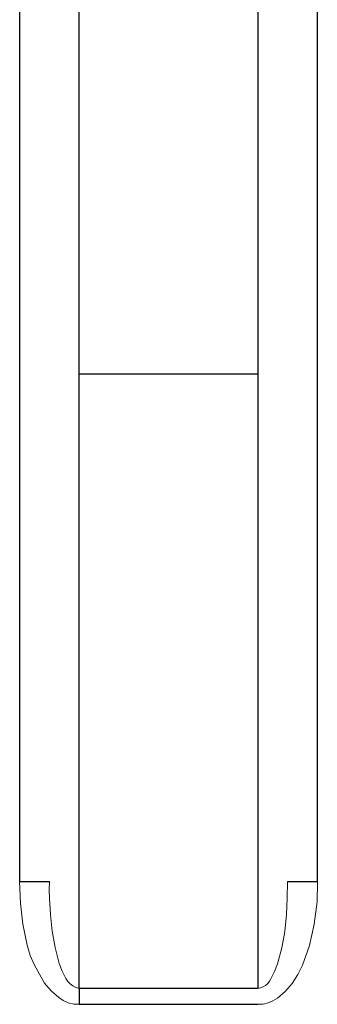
# Model space of a CAD drawing. Header units: inches. Extents: x 0 to 612, y 155 to 655.
# Tile 96 of 138: x 103 to 113, y 353 to 385. Entities that reach past the tile are written whole.
import ezdxf

# ---------------------------------------------------------------- set-up
doc = ezdxf.new("R2010")
doc.units = ezdxf.units.IN
doc.header["$MEASUREMENT"] = 0
doc.layers.add('Layer 1', color=7, linetype='Continuous')

# ---------------------------------------------------------------- blocks, each defined once
blk = doc.blocks.new('block 2679')
at = {"layer": 'Layer 1', "color": 7, "lineweight": 25}
blk.add_lwpolyline([(111.206, 394.067), (111.206, 373.56)], dxfattribs=at)
blk = doc.blocks.new('block 2678')
at = {"layer": 'Layer 1'}
blk.add_blockref('block 2679', (0, 0), dxfattribs=at)
blk = doc.blocks.new('block 2677')
at = {"layer": 'Layer 1'}
blk.add_blockref('block 2678', (0, 0), dxfattribs=at)
blk = doc.blocks.new('block 2697')
at = {"layer": 'Layer 1', "lineweight": 0}
for points in [[(111.206, 353.051)], [(111.298, 353.067)]]:
    blk.add_lwpolyline(points, dxfattribs=at)
blk.add_open_spline([(111.206, 353.051), (111.206, 353.051), (111.298, 353.067), (111.298, 353.067), (111.298, 353.067), (111.206, 353.051), (111.206, 353.051)], degree=3, knots=[0, 0, 0, 0, 1, 1, 1, 2, 2, 2, 2], dxfattribs=at)
blk = doc.blocks.new('block 2698')
at = {"layer": 'Layer 1', "lineweight": 0}
for points in [[(111.298, 353.067)], [(111.386, 353.102)]]:
    blk.add_lwpolyline(points, dxfattribs=at)
blk.add_open_spline([(111.298, 353.067), (111.298, 353.067), (111.386, 353.102), (111.386, 353.102), (111.386, 353.102), (111.298, 353.067), (111.298, 353.067)], degree=3, knots=[0, 0, 0, 0, 1, 1, 1, 2, 2, 2, 2], dxfattribs=at)
blk = doc.blocks.new('block 2699')
at = {"layer": 'Layer 1', "lineweight": 0}
for points in [[(111.386, 353.102)], [(111.467, 353.149)]]:
    blk.add_lwpolyline(points, dxfattribs=at)
blk.add_open_spline([(111.386, 353.102), (111.386, 353.102), (111.467, 353.149), (111.467, 353.149), (111.467, 353.149), (111.386, 353.102), (111.386, 353.102)], degree=3, knots=[0, 0, 0, 0, 1, 1, 1, 2, 2, 2, 2], dxfattribs=at)
blk = doc.blocks.new('block 2700')
at = {"layer": 'Layer 1', "lineweight": 0}
for points in [[(111.537, 353.212)], [(111.467, 353.149)]]:
    blk.add_lwpolyline(points, dxfattribs=at)
blk.add_open_spline([(111.467, 353.149), (111.467, 353.149), (111.537, 353.212), (111.537, 353.212), (111.537, 353.212), (111.467, 353.149), (111.467, 353.149)], degree=3, knots=[0, 0, 0, 0, 1, 1, 1, 2, 2, 2, 2], dxfattribs=at)
blk = doc.blocks.new('block 2701')
at = {"layer": 'Layer 1', "lineweight": 0}
for points in [[(111.537, 353.212)], [(111.595, 353.285)]]:
    blk.add_lwpolyline(points, dxfattribs=at)
blk.add_open_spline([(111.537, 353.212), (111.537, 353.212), (111.595, 353.285), (111.595, 353.285), (111.595, 353.285), (111.537, 353.212), (111.537, 353.212)], degree=3, knots=[0, 0, 0, 0, 1, 1, 1, 2, 2, 2, 2], dxfattribs=at)
blk = doc.blocks.new('block 2702')
at = {"layer": 'Layer 1', "lineweight": 0}
for points in [[(111.595, 353.285)], [(111.639, 353.369)]]:
    blk.add_lwpolyline(points, dxfattribs=at)
blk.add_open_spline([(111.595, 353.285), (111.595, 353.285), (111.639, 353.369), (111.639, 353.369), (111.639, 353.369), (111.595, 353.285), (111.595, 353.285)], degree=3, knots=[0, 0, 0, 0, 1, 1, 1, 2, 2, 2, 2], dxfattribs=at)
blk = doc.blocks.new('block 2703')
at = {"layer": 'Layer 1', "lineweight": 0}
for points in [[(111.768, 353.61)], [(111.639, 353.369)]]:
    blk.add_lwpolyline(points, dxfattribs=at)
blk.add_open_spline([(111.639, 353.369), (111.639, 353.369), (111.768, 353.61), (111.768, 353.61), (111.768, 353.61), (111.639, 353.369), (111.639, 353.369)], degree=3, knots=[0, 0, 0, 0, 1, 1, 1, 2, 2, 2, 2], dxfattribs=at)
blk = doc.blocks.new('block 2704')
at = {"layer": 'Layer 1', "lineweight": 0}
for points in [[(111.867, 353.867)], [(111.768, 353.61)]]:
    blk.add_lwpolyline(points, dxfattribs=at)
blk.add_open_spline([(111.768, 353.61), (111.768, 353.61), (111.867, 353.867), (111.867, 353.867), (111.867, 353.867), (111.768, 353.61), (111.768, 353.61)], degree=3, knots=[0, 0, 0, 0, 1, 1, 1, 2, 2, 2, 2], dxfattribs=at)
blk = doc.blocks.new('block 2705')
at = {"layer": 'Layer 1', "lineweight": 0}
for points in [[(112.013, 354.399)], [(111.867, 353.867)]]:
    blk.add_lwpolyline(points, dxfattribs=at)
blk.add_open_spline([(111.867, 353.867), (111.867, 353.867), (112.013, 354.399), (112.013, 354.399), (112.013, 354.399), (111.867, 353.867), (111.867, 353.867)], degree=3, knots=[0, 0, 0, 0, 1, 1, 1, 2, 2, 2, 2], dxfattribs=at)
blk = doc.blocks.new('block 2706')
at = {"layer": 'Layer 1', "lineweight": 0}
for points in [[(112.106, 354.951)], [(112.013, 354.399)]]:
    blk.add_lwpolyline(points, dxfattribs=at)
blk.add_open_spline([(112.013, 354.399), (112.013, 354.399), (112.106, 354.951), (112.106, 354.951), (112.106, 354.951), (112.013, 354.399), (112.013, 354.399)], degree=3, knots=[0, 0, 0, 0, 1, 1, 1, 2, 2, 2, 2], dxfattribs=at)
blk = doc.blocks.new('block 2707')
at = {"layer": 'Layer 1', "lineweight": 0}
for points in [[(112.165, 355.513)], [(112.106, 354.951)]]:
    blk.add_lwpolyline(points, dxfattribs=at)
blk.add_open_spline([(112.106, 354.951), (112.106, 354.951), (112.165, 355.513), (112.165, 355.513), (112.165, 355.513), (112.106, 354.951), (112.106, 354.951)], degree=3, knots=[0, 0, 0, 0, 1, 1, 1, 2, 2, 2, 2], dxfattribs=at)
blk = doc.blocks.new('block 2708')
at = {"layer": 'Layer 1', "lineweight": 0}
for points in [[(112.194, 356.064)], [(112.165, 355.513)]]:
    blk.add_lwpolyline(points, dxfattribs=at)
blk.add_open_spline([(112.165, 355.513), (112.165, 355.513), (112.194, 356.064), (112.194, 356.064), (112.194, 356.064), (112.165, 355.513), (112.165, 355.513)], degree=3, knots=[0, 0, 0, 0, 1, 1, 1, 2, 2, 2, 2], dxfattribs=at)
blk = doc.blocks.new('block 2709')
at = {"layer": 'Layer 1', "lineweight": 0}
for points in [[(112.203, 356.616)], [(112.194, 356.064)]]:
    blk.add_lwpolyline(points, dxfattribs=at)
blk.add_open_spline([(112.194, 356.064), (112.194, 356.064), (112.203, 356.616), (112.203, 356.616), (112.203, 356.616), (112.194, 356.064), (112.194, 356.064)], degree=3, knots=[0, 0, 0, 0, 1, 1, 1, 2, 2, 2, 2], dxfattribs=at)
blk = doc.blocks.new('block 2696')
at = {"layer": 'Layer 1'}
for name in ['block 2709', 'block 2708', 'block 2707', 'block 2706', 'block 2705', 'block 2704', 'block 2703', 'block 2700', 'block 2701', 'block 2702', 'block 2697', 'block 2698', 'block 2699']:
    blk.add_blockref(name, (0, 0), dxfattribs=at)
blk = doc.blocks.new('block 2695')
at = {"layer": 'Layer 1'}
blk.add_blockref('block 2696', (0, 0), dxfattribs=at)
blk = doc.blocks.new('block 2712')
at = {"layer": 'Layer 1', "color": 7, "lineweight": 25}
blk.add_lwpolyline([(111.206, 373.56), (111.206, 353.051)], dxfattribs=at)
blk = doc.blocks.new('block 2711')
at = {"layer": 'Layer 1'}
blk.add_blockref('block 2712', (0, 0), dxfattribs=at)
blk = doc.blocks.new('block 2710')
at = {"layer": 'Layer 1'}
blk.add_blockref('block 2711', (0, 0), dxfattribs=at)
blk = doc.blocks.new('block 2730')
at = {"layer": 'Layer 1', "color": 7, "lineweight": 25}
blk.add_lwpolyline([(105.228, 373.56), (105.228, 394.067)], dxfattribs=at)
blk = doc.blocks.new('block 2729')
at = {"layer": 'Layer 1'}
blk.add_blockref('block 2730', (0, 0), dxfattribs=at)
blk = doc.blocks.new('block 2728')
at = {"layer": 'Layer 1'}
blk.add_blockref('block 2729', (0, 0), dxfattribs=at)
blk = doc.blocks.new('block 2733')
at = {"layer": 'Layer 1', "color": 7, "lineweight": 25}
blk.add_lwpolyline([(105.228, 353.051), (105.228, 373.56)], dxfattribs=at)
blk = doc.blocks.new('block 2732')
at = {"layer": 'Layer 1'}
blk.add_blockref('block 2733', (0, 0), dxfattribs=at)
blk = doc.blocks.new('block 2731')
at = {"layer": 'Layer 1'}
blk.add_blockref('block 2732', (0, 0), dxfattribs=at)
blk = doc.blocks.new('block 2736')
at = {"layer": 'Layer 1', "lineweight": 0}
for points in [[(104.232, 356.616)], [(104.222, 356.341)]]:
    blk.add_lwpolyline(points, dxfattribs=at)
blk.add_open_spline([(104.232, 356.616), (104.232, 356.616), (104.222, 356.341), (104.222, 356.341), (104.222, 356.341), (104.232, 356.616), (104.232, 356.616)], degree=3, knots=[0, 0, 0, 0, 1, 1, 1, 2, 2, 2, 2], dxfattribs=at)
blk = doc.blocks.new('block 2737')
at = {"layer": 'Layer 1', "lineweight": 0}
for points in [[(104.222, 356.341)], [(104.24, 356.067)]]:
    blk.add_lwpolyline(points, dxfattribs=at)
blk.add_open_spline([(104.222, 356.341), (104.222, 356.341), (104.24, 356.067), (104.24, 356.067), (104.24, 356.067), (104.222, 356.341), (104.222, 356.341)], degree=3, knots=[0, 0, 0, 0, 1, 1, 1, 2, 2, 2, 2], dxfattribs=at)
blk = doc.blocks.new('block 2738')
at = {"layer": 'Layer 1', "lineweight": 0}
for points in [[(104.24, 356.067)], [(104.27, 355.519)]]:
    blk.add_lwpolyline(points, dxfattribs=at)
blk.add_open_spline([(104.24, 356.067), (104.24, 356.067), (104.27, 355.519), (104.27, 355.519), (104.27, 355.519), (104.24, 356.067), (104.24, 356.067)], degree=3, knots=[0, 0, 0, 0, 1, 1, 1, 2, 2, 2, 2], dxfattribs=at)
blk = doc.blocks.new('block 2739')
at = {"layer": 'Layer 1', "lineweight": 0}
for points in [[(104.27, 355.519)], [(104.328, 354.96)]]:
    blk.add_lwpolyline(points, dxfattribs=at)
blk.add_open_spline([(104.27, 355.519), (104.27, 355.519), (104.328, 354.96), (104.328, 354.96), (104.328, 354.96), (104.27, 355.519), (104.27, 355.519)], degree=3, knots=[0, 0, 0, 0, 1, 1, 1, 2, 2, 2, 2], dxfattribs=at)
blk = doc.blocks.new('block 2740')
at = {"layer": 'Layer 1', "lineweight": 0}
for points in [[(104.328, 354.96)], [(104.42, 354.41)]]:
    blk.add_lwpolyline(points, dxfattribs=at)
blk.add_open_spline([(104.328, 354.96), (104.328, 354.96), (104.42, 354.41), (104.42, 354.41), (104.42, 354.41), (104.328, 354.96), (104.328, 354.96)], degree=3, knots=[0, 0, 0, 0, 1, 1, 1, 2, 2, 2, 2], dxfattribs=at)
blk = doc.blocks.new('block 2741')
at = {"layer": 'Layer 1', "lineweight": 0}
for points in [[(104.42, 354.41)], [(104.563, 353.881)]]:
    blk.add_lwpolyline(points, dxfattribs=at)
blk.add_open_spline([(104.42, 354.41), (104.42, 354.41), (104.563, 353.881), (104.563, 353.881), (104.563, 353.881), (104.42, 354.41), (104.42, 354.41)], degree=3, knots=[0, 0, 0, 0, 1, 1, 1, 2, 2, 2, 2], dxfattribs=at)
blk = doc.blocks.new('block 2742')
at = {"layer": 'Layer 1', "lineweight": 0}
for points in [[(104.563, 353.881)], [(104.66, 353.625)]]:
    blk.add_lwpolyline(points, dxfattribs=at)
blk.add_open_spline([(104.563, 353.881), (104.563, 353.881), (104.66, 353.625), (104.66, 353.625), (104.66, 353.625), (104.563, 353.881), (104.563, 353.881)], degree=3, knots=[0, 0, 0, 0, 1, 1, 1, 2, 2, 2, 2], dxfattribs=at)
blk = doc.blocks.new('block 2743')
at = {"layer": 'Layer 1', "lineweight": 0}
for points in [[(104.66, 353.625)], [(104.786, 353.384)]]:
    blk.add_lwpolyline(points, dxfattribs=at)
blk.add_open_spline([(104.66, 353.625), (104.66, 353.625), (104.786, 353.384), (104.786, 353.384), (104.786, 353.384), (104.66, 353.625), (104.66, 353.625)], degree=3, knots=[0, 0, 0, 0, 1, 1, 1, 2, 2, 2, 2], dxfattribs=at)
blk = doc.blocks.new('block 2744')
at = {"layer": 'Layer 1', "lineweight": 0}
for points in [[(104.786, 353.384)], [(104.845, 353.284)]]:
    blk.add_lwpolyline(points, dxfattribs=at)
blk.add_open_spline([(104.786, 353.384), (104.786, 353.384), (104.845, 353.284), (104.845, 353.284), (104.845, 353.284), (104.786, 353.384), (104.786, 353.384)], degree=3, knots=[0, 0, 0, 0, 1, 1, 1, 2, 2, 2, 2], dxfattribs=at)
blk = doc.blocks.new('block 2745')
at = {"layer": 'Layer 1', "lineweight": 0}
for points in [[(104.845, 353.284)], [(104.922, 353.199)]]:
    blk.add_lwpolyline(points, dxfattribs=at)
blk.add_open_spline([(104.845, 353.284), (104.845, 353.284), (104.922, 353.199), (104.922, 353.199), (104.922, 353.199), (104.845, 353.284), (104.845, 353.284)], degree=3, knots=[0, 0, 0, 0, 1, 1, 1, 2, 2, 2, 2], dxfattribs=at)
blk = doc.blocks.new('block 2746')
at = {"layer": 'Layer 1', "lineweight": 0}
for points in [[(104.922, 353.199)], [(105.014, 353.13)]]:
    blk.add_lwpolyline(points, dxfattribs=at)
blk.add_open_spline([(104.922, 353.199), (104.922, 353.199), (105.014, 353.13), (105.014, 353.13), (105.014, 353.13), (104.922, 353.199), (104.922, 353.199)], degree=3, knots=[0, 0, 0, 0, 1, 1, 1, 2, 2, 2, 2], dxfattribs=at)
blk = doc.blocks.new('block 2747')
at = {"layer": 'Layer 1', "lineweight": 0}
for points in [[(105.014, 353.13)], [(105.117, 353.081)]]:
    blk.add_lwpolyline(points, dxfattribs=at)
blk.add_open_spline([(105.014, 353.13), (105.014, 353.13), (105.117, 353.081), (105.117, 353.081), (105.117, 353.081), (105.014, 353.13), (105.014, 353.13)], degree=3, knots=[0, 0, 0, 0, 1, 1, 1, 2, 2, 2, 2], dxfattribs=at)
blk = doc.blocks.new('block 2748')
at = {"layer": 'Layer 1', "lineweight": 0}
for points in [[(105.117, 353.081)], [(105.228, 353.051)]]:
    blk.add_lwpolyline(points, dxfattribs=at)
blk.add_open_spline([(105.117, 353.081), (105.117, 353.081), (105.228, 353.051), (105.228, 353.051), (105.228, 353.051), (105.117, 353.081), (105.117, 353.081)], degree=3, knots=[0, 0, 0, 0, 1, 1, 1, 2, 2, 2, 2], dxfattribs=at)
blk = doc.blocks.new('block 2735')
at = {"layer": 'Layer 1'}
for name in ['block 2736', 'block 2737', 'block 2738', 'block 2739', 'block 2740', 'block 2741', 'block 2742', 'block 2743', 'block 2744', 'block 2745', 'block 2746', 'block 2747', 'block 2748']:
    blk.add_blockref(name, (0, 0), dxfattribs=at)
blk = doc.blocks.new('block 2734')
at = {"layer": 'Layer 1'}
blk.add_blockref('block 2735', (0, 0), dxfattribs=at)
blk = doc.blocks.new('block 3612')
at = {"layer": 'Layer 1', "color": 7, "lineweight": 25}
blk.add_lwpolyline([(111.206, 353.051), (105.228, 353.051)], dxfattribs=at)
blk = doc.blocks.new('block 3611')
at = {"layer": 'Layer 1'}
blk.add_blockref('block 3612', (0, 0), dxfattribs=at)
blk = doc.blocks.new('block 3610')
at = {"layer": 'Layer 1'}
blk.add_blockref('block 3611', (0, 0), dxfattribs=at)
blk = doc.blocks.new('block 3615')
at = {"layer": 'Layer 1', "color": 7, "lineweight": 25}
blk.add_lwpolyline([(111.206, 373.56), (105.228, 373.56)], dxfattribs=at)
blk = doc.blocks.new('block 3614')
at = {"layer": 'Layer 1'}
blk.add_blockref('block 3615', (0, 0), dxfattribs=at)
blk = doc.blocks.new('block 3613')
at = {"layer": 'Layer 1'}
blk.add_blockref('block 3614', (0, 0), dxfattribs=at)
blk = doc.blocks.new('block 4332')
at = {"layer": 'Layer 1', "color": 7, "lineweight": 25}
blk.add_lwpolyline([(113.199, 356.616), (113.199, 390.503)], dxfattribs=at)
blk = doc.blocks.new('block 4331')
at = {"layer": 'Layer 1'}
blk.add_blockref('block 4332', (0, 0), dxfattribs=at)
blk = doc.blocks.new('block 4330')
at = {"layer": 'Layer 1'}
blk.add_blockref('block 4331', (0, 0), dxfattribs=at)
blk = doc.blocks.new('block 4335')
at = {"layer": 'Layer 1', "color": 7, "lineweight": 25}
blk.add_lwpolyline([(112.203, 356.616), (113.199, 356.616)], dxfattribs=at)
blk = doc.blocks.new('block 4334')
at = {"layer": 'Layer 1'}
blk.add_blockref('block 4335', (0, 0), dxfattribs=at)
blk = doc.blocks.new('block 4333')
at = {"layer": 'Layer 1'}
blk.add_blockref('block 4334', (0, 0), dxfattribs=at)
blk = doc.blocks.new('block 4359')
at = {"layer": 'Layer 1', "color": 7, "lineweight": 25}
blk.add_lwpolyline([(103.236, 356.616), (104.232, 356.616)], dxfattribs=at)
blk = doc.blocks.new('block 4358')
at = {"layer": 'Layer 1'}
blk.add_blockref('block 4359', (0, 0), dxfattribs=at)
blk = doc.blocks.new('block 4357')
at = {"layer": 'Layer 1'}
blk.add_blockref('block 4358', (0, 0), dxfattribs=at)
blk = doc.blocks.new('block 4362')
at = {"layer": 'Layer 1', "color": 7, "lineweight": 25}
blk.add_lwpolyline([(103.236, 390.503), (103.236, 356.616)], dxfattribs=at)
blk = doc.blocks.new('block 4361')
at = {"layer": 'Layer 1'}
blk.add_blockref('block 4362', (0, 0), dxfattribs=at)
blk = doc.blocks.new('block 4360')
at = {"layer": 'Layer 1'}
blk.add_blockref('block 4361', (0, 0), dxfattribs=at)
blk = doc.blocks.new('block 4396')
at = {"layer": 'Layer 1', "lineweight": 0}
for points in [[(111.206, 352.518)], [(111.381, 352.524)]]:
    blk.add_lwpolyline(points, dxfattribs=at)
blk.add_open_spline([(111.206, 352.518), (111.206, 352.518), (111.381, 352.524), (111.381, 352.524), (111.381, 352.524), (111.206, 352.518), (111.206, 352.518)], degree=3, knots=[0, 0, 0, 0, 1, 1, 1, 2, 2, 2, 2], dxfattribs=at)
blk = doc.blocks.new('block 4397')
at = {"layer": 'Layer 1', "lineweight": 0}
for points in [[(111.553, 352.562)], [(111.381, 352.524)]]:
    blk.add_lwpolyline(points, dxfattribs=at)
blk.add_open_spline([(111.381, 352.524), (111.381, 352.524), (111.553, 352.562), (111.553, 352.562), (111.553, 352.562), (111.381, 352.524), (111.381, 352.524)], degree=3, knots=[0, 0, 0, 0, 1, 1, 1, 2, 2, 2, 2], dxfattribs=at)
blk = doc.blocks.new('block 4398')
at = {"layer": 'Layer 1', "lineweight": 0}
for points in [[(111.553, 352.562)], [(111.714, 352.63)]]:
    blk.add_lwpolyline(points, dxfattribs=at)
blk.add_open_spline([(111.553, 352.562), (111.553, 352.562), (111.714, 352.63), (111.714, 352.63), (111.714, 352.63), (111.553, 352.562), (111.553, 352.562)], degree=3, knots=[0, 0, 0, 0, 1, 1, 1, 2, 2, 2, 2], dxfattribs=at)
blk = doc.blocks.new('block 4399')
at = {"layer": 'Layer 1', "lineweight": 0}
for points in [[(111.714, 352.63)], [(111.861, 352.727)]]:
    blk.add_lwpolyline(points, dxfattribs=at)
blk.add_open_spline([(111.714, 352.63), (111.714, 352.63), (111.861, 352.727), (111.861, 352.727), (111.861, 352.727), (111.714, 352.63), (111.714, 352.63)], degree=3, knots=[0, 0, 0, 0, 1, 1, 1, 2, 2, 2, 2], dxfattribs=at)
blk = doc.blocks.new('block 4400')
at = {"layer": 'Layer 1', "lineweight": 0}
for points in [[(112.126, 352.949)], [(111.861, 352.727)]]:
    blk.add_lwpolyline(points, dxfattribs=at)
blk.add_open_spline([(111.861, 352.727), (111.861, 352.727), (112.126, 352.949), (112.126, 352.949), (112.126, 352.949), (111.861, 352.727), (111.861, 352.727)], degree=3, knots=[0, 0, 0, 0, 1, 1, 1, 2, 2, 2, 2], dxfattribs=at)
blk = doc.blocks.new('block 4401')
at = {"layer": 'Layer 1', "lineweight": 0}
for points in [[(112.354, 353.209)], [(112.126, 352.949)]]:
    blk.add_lwpolyline(points, dxfattribs=at)
blk.add_open_spline([(112.126, 352.949), (112.126, 352.949), (112.354, 353.209), (112.354, 353.209), (112.354, 353.209), (112.126, 352.949), (112.126, 352.949)], degree=3, knots=[0, 0, 0, 0, 1, 1, 1, 2, 2, 2, 2], dxfattribs=at)
blk = doc.blocks.new('block 4402')
at = {"layer": 'Layer 1', "lineweight": 0}
for points in [[(112.354, 353.209)], [(112.55, 353.508)]]:
    blk.add_lwpolyline(points, dxfattribs=at)
blk.add_open_spline([(112.354, 353.209), (112.354, 353.209), (112.55, 353.508), (112.55, 353.508), (112.55, 353.508), (112.354, 353.209), (112.354, 353.209)], degree=3, knots=[0, 0, 0, 0, 1, 1, 1, 2, 2, 2, 2], dxfattribs=at)
blk = doc.blocks.new('block 4403')
at = {"layer": 'Layer 1', "lineweight": 0}
for points in [[(112.701, 353.83)], [(112.55, 353.508)]]:
    blk.add_lwpolyline(points, dxfattribs=at)
blk.add_open_spline([(112.55, 353.508), (112.55, 353.508), (112.701, 353.83), (112.701, 353.83), (112.701, 353.83), (112.55, 353.508), (112.55, 353.508)], degree=3, knots=[0, 0, 0, 0, 1, 1, 1, 2, 2, 2, 2], dxfattribs=at)
blk = doc.blocks.new('block 4404')
at = {"layer": 'Layer 1', "lineweight": 0}
for points in [[(112.938, 354.481)], [(112.701, 353.83)]]:
    blk.add_lwpolyline(points, dxfattribs=at)
blk.add_open_spline([(112.701, 353.83), (112.701, 353.83), (112.938, 354.481), (112.938, 354.481), (112.938, 354.481), (112.701, 353.83), (112.701, 353.83)], degree=3, knots=[0, 0, 0, 0, 1, 1, 1, 2, 2, 2, 2], dxfattribs=at)
blk = doc.blocks.new('block 4405')
at = {"layer": 'Layer 1', "lineweight": 0}
for points in [[(113.091, 355.191)], [(112.938, 354.481)]]:
    blk.add_lwpolyline(points, dxfattribs=at)
blk.add_open_spline([(112.938, 354.481), (112.938, 354.481), (113.091, 355.191), (113.091, 355.191), (113.091, 355.191), (112.938, 354.481), (112.938, 354.481)], degree=3, knots=[0, 0, 0, 0, 1, 1, 1, 2, 2, 2, 2], dxfattribs=at)
blk = doc.blocks.new('block 4406')
at = {"layer": 'Layer 1', "lineweight": 0}
for points in [[(113.188, 355.935)], [(113.091, 355.191)]]:
    blk.add_lwpolyline(points, dxfattribs=at)
blk.add_open_spline([(113.091, 355.191), (113.091, 355.191), (113.188, 355.935), (113.188, 355.935), (113.188, 355.935), (113.091, 355.191), (113.091, 355.191)], degree=3, knots=[0, 0, 0, 0, 1, 1, 1, 2, 2, 2, 2], dxfattribs=at)
blk = doc.blocks.new('block 4407')
at = {"layer": 'Layer 1', "lineweight": 0}
for points in [[(113.199, 356.616)], [(113.188, 355.935)]]:
    blk.add_lwpolyline(points, dxfattribs=at)
blk.add_open_spline([(113.188, 355.935), (113.188, 355.935), (113.199, 356.616), (113.199, 356.616), (113.199, 356.616), (113.188, 355.935), (113.188, 355.935)], degree=3, knots=[0, 0, 0, 0, 1, 1, 1, 2, 2, 2, 2], dxfattribs=at)
blk = doc.blocks.new('block 4395')
at = {"layer": 'Layer 1'}
for name in ['block 4407', 'block 4406', 'block 4405', 'block 4404', 'block 4403', 'block 4401', 'block 4402', 'block 4400', 'block 4397', 'block 4398', 'block 4399', 'block 4396']:
    blk.add_blockref(name, (0, 0), dxfattribs=at)
blk = doc.blocks.new('block 4394')
at = {"layer": 'Layer 1'}
blk.add_blockref('block 4395', (0, 0), dxfattribs=at)
blk = doc.blocks.new('block 4646')
at = {"layer": 'Layer 1', "color": 7, "lineweight": 25}
blk.add_lwpolyline([(105.228, 353.051), (105.228, 352.518)], dxfattribs=at)
blk = doc.blocks.new('block 4645')
at = {"layer": 'Layer 1'}
blk.add_blockref('block 4646', (0, 0), dxfattribs=at)
blk = doc.blocks.new('block 4644')
at = {"layer": 'Layer 1'}
blk.add_blockref('block 4645', (0, 0), dxfattribs=at)
blk = doc.blocks.new('block 4649')
at = {"layer": 'Layer 1', "lineweight": 0}
for points in [[(103.236, 356.616)], [(103.262, 355.892)]]:
    blk.add_lwpolyline(points, dxfattribs=at)
blk.add_open_spline([(103.236, 356.616), (103.236, 356.616), (103.262, 355.892), (103.262, 355.892), (103.262, 355.892), (103.236, 356.616), (103.236, 356.616)], degree=3, knots=[0, 0, 0, 0, 1, 1, 1, 2, 2, 2, 2], dxfattribs=at)
blk = doc.blocks.new('block 4650')
at = {"layer": 'Layer 1', "lineweight": 0}
for points in [[(103.262, 355.892)], [(103.344, 355.194)]]:
    blk.add_lwpolyline(points, dxfattribs=at)
blk.add_open_spline([(103.262, 355.892), (103.262, 355.892), (103.344, 355.194), (103.344, 355.194), (103.344, 355.194), (103.262, 355.892), (103.262, 355.892)], degree=3, knots=[0, 0, 0, 0, 1, 1, 1, 2, 2, 2, 2], dxfattribs=at)
blk = doc.blocks.new('block 4651')
at = {"layer": 'Layer 1', "lineweight": 0}
for points in [[(103.344, 355.194)], [(103.493, 354.492)]]:
    blk.add_lwpolyline(points, dxfattribs=at)
blk.add_open_spline([(103.344, 355.194), (103.344, 355.194), (103.493, 354.492), (103.493, 354.492), (103.493, 354.492), (103.344, 355.194), (103.344, 355.194)], degree=3, knots=[0, 0, 0, 0, 1, 1, 1, 2, 2, 2, 2], dxfattribs=at)
blk = doc.blocks.new('block 4652')
at = {"layer": 'Layer 1', "lineweight": 0}
for points in [[(103.493, 354.492)], [(103.593, 354.152)]]:
    blk.add_lwpolyline(points, dxfattribs=at)
blk.add_open_spline([(103.493, 354.492), (103.493, 354.492), (103.593, 354.152), (103.593, 354.152), (103.593, 354.152), (103.493, 354.492), (103.493, 354.492)], degree=3, knots=[0, 0, 0, 0, 1, 1, 1, 2, 2, 2, 2], dxfattribs=at)
blk = doc.blocks.new('block 4653')
at = {"layer": 'Layer 1', "lineweight": 0}
for points in [[(103.593, 354.152)], [(103.729, 353.825)]]:
    blk.add_lwpolyline(points, dxfattribs=at)
blk.add_open_spline([(103.593, 354.152), (103.593, 354.152), (103.729, 353.825), (103.729, 353.825), (103.729, 353.825), (103.593, 354.152), (103.593, 354.152)], degree=3, knots=[0, 0, 0, 0, 1, 1, 1, 2, 2, 2, 2], dxfattribs=at)
blk = doc.blocks.new('block 4654')
at = {"layer": 'Layer 1', "lineweight": 0}
for points in [[(103.729, 353.825)], [(104.069, 353.229)]]:
    blk.add_lwpolyline(points, dxfattribs=at)
blk.add_open_spline([(103.729, 353.825), (103.729, 353.825), (104.069, 353.229), (104.069, 353.229), (104.069, 353.229), (103.729, 353.825), (103.729, 353.825)], degree=3, knots=[0, 0, 0, 0, 1, 1, 1, 2, 2, 2, 2], dxfattribs=at)
blk = doc.blocks.new('block 4655')
at = {"layer": 'Layer 1', "lineweight": 0}
for points in [[(104.069, 353.229)], [(104.287, 352.968)]]:
    blk.add_lwpolyline(points, dxfattribs=at)
blk.add_open_spline([(104.069, 353.229), (104.069, 353.229), (104.287, 352.968), (104.287, 352.968), (104.287, 352.968), (104.069, 353.229), (104.069, 353.229)], degree=3, knots=[0, 0, 0, 0, 1, 1, 1, 2, 2, 2, 2], dxfattribs=at)
blk = doc.blocks.new('block 4656')
at = {"layer": 'Layer 1', "lineweight": 0}
for points in [[(104.287, 352.968)], [(104.547, 352.746)]]:
    blk.add_lwpolyline(points, dxfattribs=at)
blk.add_open_spline([(104.287, 352.968), (104.287, 352.968), (104.547, 352.746), (104.547, 352.746), (104.547, 352.746), (104.287, 352.968), (104.287, 352.968)], degree=3, knots=[0, 0, 0, 0, 1, 1, 1, 2, 2, 2, 2], dxfattribs=at)
blk = doc.blocks.new('block 4657')
at = {"layer": 'Layer 1', "lineweight": 0}
for points in [[(104.547, 352.746)], [(104.698, 352.641)]]:
    blk.add_lwpolyline(points, dxfattribs=at)
blk.add_open_spline([(104.547, 352.746), (104.547, 352.746), (104.698, 352.641), (104.698, 352.641), (104.698, 352.641), (104.547, 352.746), (104.547, 352.746)], degree=3, knots=[0, 0, 0, 0, 1, 1, 1, 2, 2, 2, 2], dxfattribs=at)
blk = doc.blocks.new('block 4658')
at = {"layer": 'Layer 1', "lineweight": 0}
for points in [[(104.698, 352.641)], [(104.865, 352.565)]]:
    blk.add_lwpolyline(points, dxfattribs=at)
blk.add_open_spline([(104.698, 352.641), (104.698, 352.641), (104.865, 352.565), (104.865, 352.565), (104.865, 352.565), (104.698, 352.641), (104.698, 352.641)], degree=3, knots=[0, 0, 0, 0, 1, 1, 1, 2, 2, 2, 2], dxfattribs=at)
blk = doc.blocks.new('block 4659')
at = {"layer": 'Layer 1', "lineweight": 0}
for points in [[(104.865, 352.565)], [(105.044, 352.524)]]:
    blk.add_lwpolyline(points, dxfattribs=at)
blk.add_open_spline([(104.865, 352.565), (104.865, 352.565), (105.044, 352.524), (105.044, 352.524), (105.044, 352.524), (104.865, 352.565), (104.865, 352.565)], degree=3, knots=[0, 0, 0, 0, 1, 1, 1, 2, 2, 2, 2], dxfattribs=at)
blk = doc.blocks.new('block 4660')
at = {"layer": 'Layer 1', "lineweight": 0}
for points in [[(105.044, 352.524)], [(105.228, 352.518)]]:
    blk.add_lwpolyline(points, dxfattribs=at)
blk.add_open_spline([(105.044, 352.524), (105.044, 352.524), (105.228, 352.518), (105.228, 352.518), (105.228, 352.518), (105.044, 352.524), (105.044, 352.524)], degree=3, knots=[0, 0, 0, 0, 1, 1, 1, 2, 2, 2, 2], dxfattribs=at)
blk = doc.blocks.new('block 4648')
at = {"layer": 'Layer 1'}
for name in ['block 4649', 'block 4650', 'block 4651', 'block 4652', 'block 4653', 'block 4654', 'block 4655', 'block 4656', 'block 4657', 'block 4658', 'block 4659', 'block 4660']:
    blk.add_blockref(name, (0, 0), dxfattribs=at)
blk = doc.blocks.new('block 4647')
at = {"layer": 'Layer 1'}
blk.add_blockref('block 4648', (0, 0), dxfattribs=at)
blk = doc.blocks.new('block 4992')
at = {"layer": 'Layer 1', "color": 7, "lineweight": 25}
blk.add_lwpolyline([(105.228, 352.518), (111.206, 352.518)], dxfattribs=at)
blk = doc.blocks.new('block 4991')
at = {"layer": 'Layer 1'}
blk.add_blockref('block 4992', (0, 0), dxfattribs=at)
blk = doc.blocks.new('block 4990')
at = {"layer": 'Layer 1'}
blk.add_blockref('block 4991', (0, 0), dxfattribs=at)
blk = doc.blocks.new('block 921')
at = {"layer": 'Layer 1'}
for name in ['block 2728', 'block 2677', 'block 4360', 'block 4330', 'block 2731', 'block 3613', 'block 2710', 'block 4357', 'block 4647', 'block 2734', 'block 2695', 'block 4394', 'block 4333', 'block 3610', 'block 4644', 'block 4990']:
    blk.add_blockref(name, (0, 0), dxfattribs=at)
blk = doc.blocks.new('block 920')
at = {"layer": 'Layer 1'}
blk.add_blockref('block 921', (0, 0), dxfattribs=at)
blk = doc.blocks.new('block 2')
at = {"layer": 'Layer 1'}
blk.add_blockref('block 920', (0, 0), dxfattribs=at)

msp = doc.modelspace()

# ---------------------------------------------------------------- block references
at = {"layer": 'Layer 1'}
msp.add_blockref('block 2', (0, 0), dxfattribs=at)

doc.saveas('drawing.dxf')
